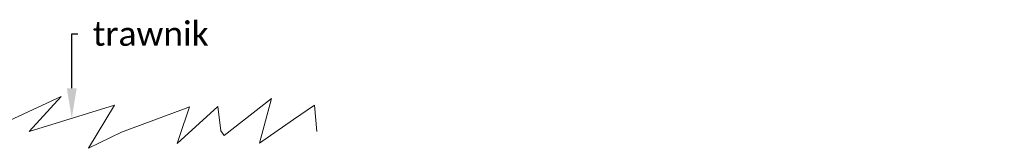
# Model space of a CAD drawing. Header units: metres. Extents: x 5507784 to 5508297, y 5948658 to 5948992.
# Tile 43 of 98: x 5507998.151 to 5507999.787, y 5948926.58 to 5948926.794. Entities that reach past the tile are written whole.
import ezdxf
from ezdxf import colors
from ezdxf.entities.mleader import LeaderData, LeaderLine
from ezdxf.math import Vec2, Vec3

# ---------------------------------------------------------------- set-up
doc = ezdxf.new("R2010")
doc.units = ezdxf.units.M
doc.layers.add('1_nawierzchnie', color=253, linetype='CONTINUOUS', lineweight=5)
doc.styles.get("Standard").update_dxf_attribs({"font": 'arial.ttf'})

msp = doc.modelspace()

# ---------------------------------------------------------------- linework, layer by layer
at = {"layer": '1_nawierzchnie', "color": 252, "linetype": 'Continuous', "true_color": 0x939598}
msp.add_lwpolyline([(5507997.9732, 5948926.6124), (5507998.0371, 5948926.6521), (5507998.0224, 5948926.6087), (5507998.0977, 5948926.6568), (5507998.0841, 5948926.6045), (5507998.1018, 5948926.611), (5507998.2205, 5948926.6662), (5507998.167, 5948926.6081), (5507998.3087, 5948926.6516), (5507998.2658, 5948926.5799), (5507998.3205, 5948926.6069), (5507998.4234, 5948926.6451), (5507998.4332, 5948926.6487), (5507998.4169, 5948926.5998), (5507998.4129, 5948926.5879), (5507998.4804, 5948926.6492), (5507998.4857, 5948926.6087), (5507998.491, 5948926.601), (5507998.5698, 5948926.6627), (5507998.5498, 5948926.5887), (5507998.6062, 5948926.6276), (5507998.6409, 5948926.6516), (5507998.645, 5948926.6081)], dxfattribs=at)

# ---------------------------------------------------------------- leaders
at = {"layer": '1_nawierzchnie', "color": 18, "linetype": 'Continuous', "true_color": 0x000000}
ml = msp.add_multileader_mtext('Standard', dxfattribs=at)
ml.set_content('{\\fCalibri|b0|i0|c238|p34;trawnik}', color=(0, 0, 0))
ml.set_leader_properties(color=251)
ml.build(insert=Vec2(0, 0))
ml.multileader.update_dxf_attribs({"dogleg_length": 0.02, "arrow_head_size": 0.05})
ctx = ml.context
ctx.base_point, ctx.char_height, ctx.arrow_head_size, ctx.landing_gap_size, ctx.plane_origin = Vec3(5507998.2479, 5948926.77), 0.04, 0.05, 0.025, Vec3(5507998.2379, 5948927.4366)
notes = []
notes.append((ctx, [(0, (1, 1, 0), (5507998.2379, 5948926.77), (1, 0), 0.01, [(0, [(5507998.2379, 5948926.6298)], 0, [])])]))
ctx.mtext.insert, ctx.mtext.width, ctx.mtext.flow_direction = Vec3(5507998.2729, 5948926.7903), 1.513815, 5
for ctx, leaders in notes:
    for number, flags, end, landing, length, lines in leaders:
        leader = LeaderData()
        leader.index, (leader.has_last_leader_line, leader.has_dogleg_vector, leader.attachment_direction) = number, flags
        leader.last_leader_point, leader.dogleg_vector, leader.dogleg_length = Vec3(end), Vec3(landing), length
        for number, points, colour, breaks in lines:
            line = LeaderLine()
            line.index, line.vertices, line.color, line.breaks = number, Vec3.list(points), colors.encode_raw_color(colour), breaks
            leader.lines.append(line)
        ctx.leaders.append(leader)

doc.saveas('drawing.dxf')
